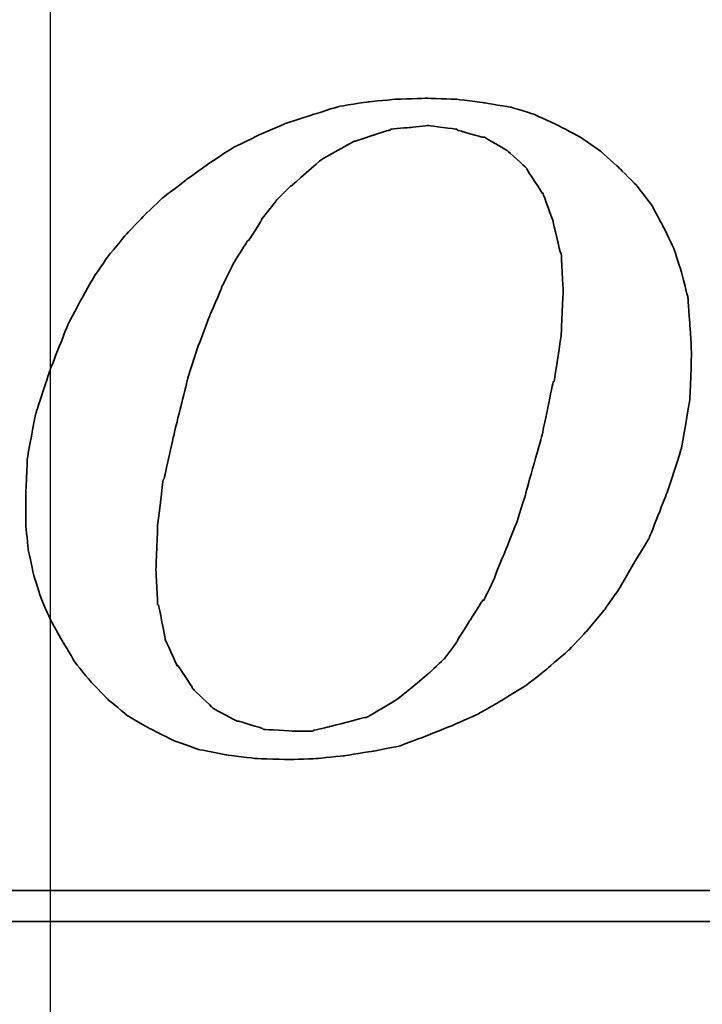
# Model space of a CAD drawing. Header units: millimetres. Extents: x -227 to 3135, y -1502 to 860.
# Tile 238 of 256: x 40.24 to 44.67, y -458.34 to -451.95. Entities that reach past the tile are written whole.
import ezdxf

# ---------------------------------------------------------------- set-up
doc = ezdxf.new("R2010")
doc.units = ezdxf.units.MM
doc.layers.add('2', color=7, linetype='CONTINUOUS', true_color=0xffffff)
doc.layers.add('DIM', color=4, linetype='CONTINUOUS')
doc.layers.add('layer 1', color=7, linetype='CONTINUOUS')

# ---------------------------------------------------------------- blocks, each defined once
blk = doc.blocks.new('TBI MOTION logo(完整正式版)')
at = {"layer": 'layer 1', "color": 22, "lineweight": 35}
for points, knots in [([(35.79625, -6.98375), (35.79625, -6.98375), (36.23125, -7.43875), (36.23125, -7.43875), (36.23125, -7.43875), (36.23125, -7.43875), (36.75625, -7.87125), (36.75625, -7.87125), (36.75625, -7.87125), (36.75625, -7.87125), (37.33125, -8.20375), (37.33125, -8.20375), (37.33125, -8.20375), (37.33125, -8.20375), (37.95625, -8.51875), (37.95625, -8.51875), (37.95625, -8.51875), (37.95625, -8.51875), (38.62625, -8.75875), (38.62625, -8.75875), (38.62625, -8.75875), (38.62625, -8.75875), (39.37125, -8.90375), (39.37125, -8.90375), (39.37125, -8.90375), (39.37125, -8.90375), (40.14125, -8.99875), (40.14125, -8.99875), (40.14125, -8.99875), (40.14125, -8.99875), (41.02625, -9.02375), (41.02625, -9.02375), (41.02625, -9.02375), (41.02625, -9.02375), (41.74625, -8.99875), (41.74625, -8.99875), (41.74625, -8.99875), (41.74625, -8.99875), (42.46625, -8.92375), (42.46625, -8.92375), (42.46625, -8.92375), (42.46625, -8.92375), (43.21125, -8.80625), (43.21125, -8.80625), (43.21125, -8.80625), (43.21125, -8.80625), (43.93125, -8.66375), (43.93125, -8.66375), (43.93125, -8.66375), (43.93125, -8.66375), (44.62625, -8.39875), (44.62625, -8.39875), (44.62625, -8.39875), (44.62625, -8.39875), (45.29625, -8.13375), (45.29625, -8.13375), (45.29625, -8.13375), (45.29625, -8.13375), (45.94625, -7.84375), (45.94625, -7.84375), (45.94625, -7.84375), (45.94625, -7.84375), (46.61625, -7.46375), (46.61625, -7.46375), (46.61625, -7.46375), (46.61625, -7.46375), (47.24125, -7.07875), (47.24125, -7.07875), (47.24125, -7.07875), (47.24125, -7.07875), (47.81625, -6.62375), (47.81625, -6.62375), (47.81625, -6.62375), (47.81625, -6.62375), (48.36875, -6.14375), (48.36875, -6.14375), (48.36875, -6.14375), (48.36875, -6.14375), (48.84625, -5.64125), (48.84625, -5.64125), (48.84625, -5.64125), (48.84625, -5.64125), (49.32625, -5.06375), (49.32625, -5.06375), (49.32625, -5.06375), (49.32625, -5.06375), (49.71125, -4.51374), (49.71125, -4.51374), (49.71125, -4.51374), (49.71125, -4.51374), (50.09625, -3.83874), (50.09625, -3.83874), (50.09625, -3.83874), (50.09625, -3.83874), (50.48125, -3.21374), (50.48125, -3.21374), (50.48125, -3.21374), (50.48125, -3.21374), (50.96125, -1.99125), (50.96125, -1.99125), (50.96125, -1.99125), (50.96125, -1.99125), (51.34375, -0.81875), (51.34375, -0.81875), (51.34375, -0.81875), (51.34375, -0.81875), (51.56125, 0.45624), (51.56125, 0.45624), (51.56125, 0.45624), (51.56125, 0.45624), (51.60625, 1.67624), (51.60625, 1.67624), (51.60625, 1.67624), (51.60625, 1.67624), (51.56125, 2.44625), (51.56125, 2.44625), (51.56125, 2.44625), (51.56125, 2.44625), (51.51125, 3.14125), (51.51125, 3.14125), (51.51125, 3.14125), (51.51125, 3.14125), (51.34375, 3.81125), (51.34375, 3.81125), (51.34375, 3.81125), (51.34375, 3.81125), (51.15125, 4.41125), (51.15125, 4.41125), (51.15125, 4.41125), (51.15125, 4.41125), (50.86125, 5.01125), (50.86125, 5.01125), (50.86125, 5.01125), (50.86125, 5.01125), (50.55125, 5.58875), (50.55125, 5.58875), (50.55125, 5.58875), (50.55125, 5.58875), (50.16625, 6.09125), (50.16625, 6.09125), (50.16625, 6.09125), (50.16625, 6.09125), (49.71125, 6.54875), (49.71125, 6.54875), (49.71125, 6.54875), (49.71125, 6.54875), (49.23125, 6.98125), (49.23125, 6.98125), (49.23125, 6.98125), (49.23125, 6.98125), (48.67875, 7.36625), (48.67875, 7.36625), (48.67875, 7.36625), (48.67875, 7.36625), (48.10375, 7.67625), (48.10375, 7.67625), (48.10375, 7.67625), (48.10375, 7.67625), (47.48125, 7.96375), (47.48125, 7.96375), (47.48125, 7.96375), (47.48125, 7.96375), (46.85625, 8.15625), (46.85625, 8.15625), (46.85625, 8.15625), (46.85625, 8.15625), (46.13625, 8.27624), (46.13625, 8.27624), (46.13625, 8.27624), (46.13625, 8.27624), (45.39125, 8.37125), (45.39125, 8.37125), (45.39125, 8.37125), (45.39125, 8.37125), (44.62625, 8.39624), (44.62625, 8.39624), (44.62625, 8.39624), (44.62625, 8.39624), (43.83625, 8.37125), (43.83625, 8.37125), (43.83625, 8.37125), (43.83625, 8.37125), (43.09125, 8.30125), (43.09125, 8.30125), (43.09125, 8.30125), (43.09125, 8.30125), (42.32125, 8.18125), (42.32125, 8.18125), (42.32125, 8.18125), (42.32125, 8.18125), (41.62875, 7.96375), (41.62875, 7.96375), (41.62875, 7.96375), (41.62875, 7.96375), (40.90625, 7.72625), (40.90625, 7.72625), (40.90625, 7.72625), (40.90625, 7.72625), (40.23624, 7.43625), (40.23624, 7.43625), (40.23624, 7.43625), (40.23624, 7.43625), (39.54124, 7.10125), (39.54124, 7.10125), (39.54124, 7.10125), (39.54124, 7.10125), (38.91625, 6.69125), (38.91625, 6.69125), (38.91625, 6.69125), (38.91625, 6.69125), (38.31625, 6.26125), (38.31625, 6.26125), (38.31625, 6.26125), (38.31625, 6.26125), (37.69125, 5.78125), (37.69125, 5.78125), (37.69125, 5.78125), (37.69125, 5.78125), (37.18625, 5.30125), (37.18625, 5.30125), (37.18625, 5.30125), (37.18625, 5.30125), (36.70625, 4.79624), (36.70625, 4.79624), (36.70625, 4.79624), (36.70625, 4.79624), (36.23125, 4.22125), (36.23125, 4.22125), (36.23125, 4.22125), (36.23125, 4.22125), (35.87124, 3.69375), (35.87124, 3.69375), (35.87124, 3.69375), (35.87124, 3.69375), (35.53125, 3.09125), (35.53125, 3.09125), (35.53125, 3.09125), (35.53125, 3.09125), (35.19875, 2.47125), (35.19875, 2.47125), (35.19875, 2.47125), (35.19875, 2.47125), (34.71625, 1.24625), (34.71625, 1.24625), (34.71625, 1.24625), (34.71625, 1.24625), (34.33125, 0.06874), (34.33125, 0.06874), (34.33125, 0.06874), (34.33125, 0.06874), (34.11625, -1.07875), (34.11625, -1.07875), (34.11625, -1.07875), (34.11625, -1.07875), (34.07125, -2.15875), (34.07125, -2.15875), (34.07125, -2.15875), (34.07125, -2.15875), (34.07125, -2.85375), (34.07125, -2.85375), (34.07125, -2.85375), (34.07125, -2.85375), (34.14125, -3.50375), (34.14125, -3.50375), (34.14125, -3.50375), (34.14125, -3.50375), (34.28625, -4.17375), (34.28625, -4.17375), (34.28625, -4.17375), (34.28625, -4.17375), (34.47625, -4.77624), (34.47625, -4.77624), (34.47625, -4.77624), (34.47625, -4.77624), (34.71625, -5.32625), (34.71625, -5.32625), (34.71625, -5.32625), (34.71625, -5.32625), (35.05375, -5.92875), (35.05375, -5.92875), (35.05375, -5.92875), (35.05375, -5.92875), (35.36375, -6.45375), (35.36375, -6.45375), (35.36375, -6.45375), (35.36375, -6.45375), (35.79625, -6.98375), (35.79625, -6.98375)], [0, 0, 0, 0, 0.01388889, 0.01388889, 0.01388889, 0.0138889, 0.02777778, 0.02777778, 0.02777778, 0.02777779, 0.04166667, 0.04166667, 0.04166667, 0.04166668, 0.05555556, 0.05555556, 0.05555556, 0.05555557, 0.06944444, 0.06944444, 0.06944444, 0.06944445, 0.08333333, 0.08333333, 0.08333333, 0.08333334, 0.09722222, 0.09722222, 0.09722222, 0.09722223, 0.11111111, 0.11111111, 0.11111111, 0.11111112, 0.125, 0.125, 0.125, 0.12500001, 0.13888889, 0.13888889, 0.13888889, 0.1388889, 0.15277778, 0.15277778, 0.15277778, 0.15277779, 0.16666667, 0.16666667, 0.16666667, 0.16666668, 0.18055556, 0.18055556, 0.18055556, 0.18055557, 0.19444444, 0.19444444, 0.19444444, 0.19444445, 0.20833333, 0.20833333, 0.20833333, 0.20833334, 0.22222222, 0.22222222, 0.22222222, 0.22222223, 0.23611111, 0.23611111, 0.23611111, 0.23611112, 0.25, 0.25, 0.25, 0.25000001, 0.26388889, 0.26388889, 0.26388889, 0.2638889, 0.27777778, 0.27777778, 0.27777778, 0.27777779, 0.29166667, 0.29166667, 0.29166667, 0.29166668, 0.30555556, 0.30555556, 0.30555556, 0.30555557, 0.31944444, 0.31944444, 0.31944444, 0.31944445, 0.33333333, 0.33333333, 0.33333333, 0.33333334, 0.34722222, 0.34722222, 0.34722222, 0.34722223, 0.36111111, 0.36111111, 0.36111111, 0.36111112, 0.375, 0.375, 0.375, 0.37500001, 0.38888889, 0.38888889, 0.38888889, 0.3888889, 0.40277778, 0.40277778, 0.40277778, 0.40277779, 0.41666667, 0.41666667, 0.41666667, 0.41666668, 0.43055556, 0.43055556, 0.43055556, 0.43055557, 0.44444444, 0.44444444, 0.44444444, 0.44444445, 0.45833333, 0.45833333, 0.45833333, 0.45833334, 0.47222222, 0.47222222, 0.47222222, 0.47222223, 0.48611111, 0.48611111, 0.48611111, 0.48611112, 0.5, 0.5, 0.5, 0.50000001, 0.51388889, 0.51388889, 0.51388889, 0.5138889, 0.52777778, 0.52777778, 0.52777778, 0.52777779, 0.54166667, 0.54166667, 0.54166667, 0.54166668, 0.55555556, 0.55555556, 0.55555556, 0.55555557, 0.56944444, 0.56944444, 0.56944444, 0.56944445, 0.58333333, 0.58333333, 0.58333333, 0.58333334, 0.59722222, 0.59722222, 0.59722222, 0.59722223, 0.61111111, 0.61111111, 0.61111111, 0.61111112, 0.625, 0.625, 0.625, 0.62500001, 0.63888889, 0.63888889, 0.63888889, 0.6388889, 0.65277778, 0.65277778, 0.65277778, 0.65277779, 0.66666667, 0.66666667, 0.66666667, 0.66666668, 0.68055556, 0.68055556, 0.68055556, 0.68055557, 0.69444444, 0.69444444, 0.69444444, 0.69444445, 0.70833333, 0.70833333, 0.70833333, 0.70833334, 0.72222222, 0.72222222, 0.72222222, 0.72222223, 0.73611111, 0.73611111, 0.73611111, 0.73611112, 0.75, 0.75, 0.75, 0.75000001, 0.76388889, 0.76388889, 0.76388889, 0.7638889, 0.77777778, 0.77777778, 0.77777778, 0.77777779, 0.79166667, 0.79166667, 0.79166667, 0.79166668, 0.80555556, 0.80555556, 0.80555556, 0.80555557, 0.81944444, 0.81944444, 0.81944444, 0.81944445, 0.83333333, 0.83333333, 0.83333333, 0.83333334, 0.84722222, 0.84722222, 0.84722222, 0.84722223, 0.86111111, 0.86111111, 0.86111111, 0.86111112, 0.875, 0.875, 0.875, 0.87500001, 0.88888889, 0.88888889, 0.88888889, 0.8888889, 0.90277778, 0.90277778, 0.90277778, 0.90277779, 0.91666667, 0.91666667, 0.91666667, 0.91666668, 0.93055556, 0.93055556, 0.93055556, 0.93055557, 0.94444444, 0.94444444, 0.94444444, 0.94444445, 0.95833333, 0.95833333, 0.95833333, 0.95833334, 0.97222222, 0.97222222, 0.97222222, 0.97222223, 0.98611111, 0.98611111, 0.98611111, 0.98611112, 1, 1, 1, 1]), ([(38.33875, 1.03124), (38.33875, 1.03124), (38.62625, 1.89625), (38.62625, 1.89625), (38.62625, 1.89625), (38.62625, 1.89625), (38.91625, 2.66375), (38.91625, 2.66375), (38.91625, 2.66375), (38.91625, 2.66375), (39.22625, 3.38125), (39.22625, 3.38125), (39.22625, 3.38125), (39.22625, 3.38125), (39.22625, 3.40624), (39.22625, 3.40624), (39.22625, 3.40624), (39.22625, 3.40624), (39.56124, 4.07624), (39.56124, 4.07624), (39.56124, 4.07624), (39.56124, 4.07624), (39.92125, 4.65125), (39.92125, 4.65125), (39.92125, 4.65125), (39.92125, 4.65125), (39.94625, 4.65125), (39.94625, 4.65125), (39.94625, 4.65125), (39.94625, 4.65125), (40.28125, 5.17875), (40.28125, 5.17875), (40.28125, 5.17875), (40.28125, 5.17875), (40.28125, 5.20375), (40.28125, 5.20375), (40.28125, 5.20375), (40.28125, 5.20375), (40.66875, 5.68625), (40.66875, 5.68625), (40.66875, 5.68625), (40.66875, 5.68625), (40.66875, 5.70625), (40.66875, 5.70625), (40.66875, 5.70625), (40.66875, 5.70625), (41.05124, 6.09125), (41.05124, 6.09125), (41.05124, 6.09125), (41.05124, 6.09125), (41.07625, 6.09125), (41.07625, 6.09125), (41.07625, 6.09125), (41.07625, 6.09125), (41.84125, 6.76625), (41.84125, 6.76625), (41.84125, 6.76625), (41.84125, 6.76625), (41.86625, 6.78625), (41.86625, 6.78625), (41.86625, 6.78625), (41.86625, 6.78625), (42.73125, 7.26624), (42.73125, 7.26624), (42.73125, 7.26624), (42.73125, 7.26624), (42.75625, 7.26624), (42.75625, 7.26624), (42.75625, 7.26624), (42.75625, 7.26624), (43.18625, 7.41125), (43.18625, 7.41125), (43.18625, 7.41125), (43.18625, 7.41125), (43.64125, 7.55625), (43.64125, 7.55625), (43.64125, 7.55625), (43.64125, 7.55625), (43.66625, 7.55625), (43.66625, 7.55625), (43.66625, 7.55625), (43.66625, 7.55625), (43.69125, 7.58124), (43.69125, 7.58124), (43.69125, 7.58124), (43.69125, 7.58124), (44.19125, 7.62625), (44.19125, 7.62625), (44.19125, 7.62625), (44.19125, 7.62625), (44.67125, 7.67625), (44.67125, 7.67625), (44.67125, 7.67625), (44.67125, 7.67625), (44.69625, 7.67625), (44.69625, 7.67625), (44.69625, 7.67625), (44.69625, 7.67625), (45.41875, 7.58124), (45.41875, 7.58124), (45.41875, 7.58124), (45.41875, 7.58124), (45.44125, 7.55625), (45.44125, 7.55625), (45.44125, 7.55625), (45.44125, 7.55625), (46.11125, 7.36625), (46.11125, 7.36625), (46.11125, 7.36625), (46.11125, 7.36625), (46.13625, 7.36625), (46.13625, 7.36625), (46.13625, 7.36625), (46.13625, 7.36625), (46.15875, 7.36625), (46.15875, 7.36625), (46.15875, 7.36625), (46.15875, 7.36625), (46.73625, 7.02624), (46.73625, 7.02624), (46.73625, 7.02624), (46.73625, 7.02624), (46.76125, 7.00624), (46.76125, 7.00624), (46.76125, 7.00624), (46.76125, 7.00624), (47.24125, 6.57124), (47.24125, 6.57124), (47.24125, 6.57124), (47.24125, 6.57124), (47.26625, 6.54875), (47.26625, 6.54875), (47.26625, 6.54875), (47.26625, 6.54875), (47.26625, 6.52375), (47.26625, 6.52375), (47.26625, 6.52375), (47.26625, 6.52375), (47.67375, 5.89875), (47.67375, 5.89875), (47.67375, 5.89875), (47.67375, 5.89875), (47.69625, 5.89875), (47.69625, 5.89875), (47.69625, 5.89875), (47.69625, 5.89875), (47.69625, 5.87625), (47.69625, 5.87625), (47.69625, 5.87625), (47.69625, 5.87625), (47.96125, 5.15625), (47.96125, 5.15625), (47.96125, 5.15625), (47.96125, 5.15625), (47.96125, 5.13125), (47.96125, 5.13125), (47.96125, 5.13125), (47.96125, 5.13125), (48.15125, 4.31875), (48.15125, 4.31875), (48.15125, 4.31875), (48.15125, 4.31875), (48.17625, 4.31875), (48.17625, 4.31875), (48.17625, 4.31875), (48.17625, 4.31875), (48.17625, 4.29125), (48.17625, 4.29125), (48.17625, 4.29125), (48.17625, 4.29125), (48.22625, 3.33125), (48.22625, 3.33125), (48.22625, 3.33125), (48.22625, 3.33125), (48.22625, 3.30875), (48.22625, 3.30875), (48.22625, 3.30875), (48.22625, 3.30875), (48.17625, 2.20624), (48.17625, 2.20624), (48.17625, 2.20624), (48.17625, 2.20624), (48.17625, 2.18124), (48.17625, 2.18124), (48.17625, 2.18124), (48.17625, 2.18124), (47.98375, 0.93624), (47.98375, 0.93624), (47.98375, 0.93624), (47.98375, 0.93624), (47.96125, 0.93624), (47.96125, 0.93624), (47.96125, 0.93624), (47.96125, 0.93624), (47.67375, -0.45874), (47.67375, -0.45874), (47.67375, -0.45874), (47.67375, -0.45874), (47.24125, -1.99125), (47.24125, -1.99125), (47.24125, -1.99125), (47.24125, -1.99125), (47.24125, -2.01874), (47.24125, -2.01874), (47.24125, -2.01874), (47.24125, -2.01874), (47.00125, -2.78375), (47.00125, -2.78375), (47.00125, -2.78375), (47.00125, -2.78375), (46.71125, -3.50375), (46.71125, -3.50375), (46.71125, -3.50375), (46.71125, -3.50375), (46.42625, -4.19875), (46.42625, -4.19875), (46.42625, -4.19875), (46.42625, -4.19875), (46.42625, -4.22375), (46.42625, -4.22375), (46.42625, -4.22375), (46.42625, -4.22375), (46.13625, -4.82374), (46.13625, -4.82374), (46.13625, -4.82374), (46.13625, -4.82374), (46.11125, -4.82374), (46.11125, -4.82374), (46.11125, -4.82374), (46.11125, -4.82374), (45.77625, -5.35125), (45.77625, -5.35125), (45.77625, -5.35125), (45.77625, -5.35125), (45.44125, -5.87875), (45.44125, -5.87875), (45.44125, -5.87875), (45.44125, -5.87875), (45.44125, -5.90375), (45.44125, -5.90375), (45.44125, -5.90375), (45.44125, -5.90375), (45.10625, -6.35875), (45.10625, -6.35875), (45.10625, -6.35875), (45.10625, -6.35875), (45.08125, -6.38375), (45.08125, -6.38375), (45.08125, -6.38375), (45.08125, -6.38375), (44.69625, -6.74375), (44.69625, -6.74375), (44.69625, -6.74375), (44.69625, -6.74375), (43.88375, -7.41625), (43.88375, -7.41625), (43.88375, -7.41625), (43.88375, -7.41625), (43.85625, -7.43875), (43.85625, -7.43875), (43.85625, -7.43875), (43.85625, -7.43875), (43.04125, -7.91875), (43.04125, -7.91875), (43.04125, -7.91875), (43.04125, -7.91875), (43.01625, -7.91875), (43.01625, -7.91875), (43.01625, -7.91875), (43.01625, -7.91875), (42.99625, -7.91875), (42.99625, -7.91875), (42.99625, -7.91875), (42.99625, -7.91875), (42.08125, -8.15875), (42.08125, -8.15875), (42.08125, -8.15875), (42.08125, -8.15875), (41.65125, -8.25625), (41.65125, -8.25625), (41.65125, -8.25625), (41.65125, -8.25625), (41.62875, -8.27875), (41.62875, -8.27875), (41.62875, -8.27875), (41.62875, -8.27875), (41.60125, -8.27875), (41.60125, -8.27875), (41.60125, -8.27875), (41.60125, -8.27875), (41.12125, -8.27875), (41.12125, -8.27875), (41.12125, -8.27875), (41.12125, -8.27875), (40.35624, -8.23125), (40.35624, -8.23125), (40.35624, -8.23125), (40.35624, -8.23125), (40.33125, -8.23125), (40.33125, -8.23125), (40.33125, -8.23125), (40.33125, -8.23125), (40.30625, -8.20375), (40.30625, -8.20375), (40.30625, -8.20375), (40.30625, -8.20375), (39.68375, -8.01375), (39.68375, -8.01375), (39.68375, -8.01375), (39.68375, -8.01375), (39.66124, -8.01375), (39.66124, -8.01375), (39.66124, -8.01375), (39.66124, -8.01375), (39.63625, -8.01375), (39.63625, -8.01375), (39.63625, -8.01375), (39.63625, -8.01375), (39.01125, -7.67875), (39.01125, -7.67875), (39.01125, -7.67875), (39.01125, -7.67875), (38.98875, -7.65375), (38.98875, -7.65375), (38.98875, -7.65375), (38.98875, -7.65375), (38.48625, -7.17375), (38.48625, -7.17375), (38.48625, -7.17375), (38.48625, -7.17375), (38.45875, -7.14875), (38.45875, -7.14875), (38.45875, -7.14875), (38.45875, -7.14875), (38.45875, -7.12875), (38.45875, -7.12875), (38.45875, -7.12875), (38.45875, -7.12875), (38.07625, -6.54875), (38.07625, -6.54875), (38.07625, -6.54875), (38.07625, -6.54875), (38.05125, -6.54875), (38.05125, -6.54875), (38.05125, -6.54875), (38.05125, -6.54875), (38.05125, -6.52875), (38.05125, -6.52875), (38.05125, -6.52875), (38.05125, -6.52875), (37.74125, -5.85375), (37.74125, -5.85375), (37.74125, -5.85375), (37.74125, -5.85375), (37.74125, -5.82875), (37.74125, -5.82875), (37.74125, -5.82875), (37.74125, -5.82875), (37.57375, -4.96875), (37.57375, -4.96875), (37.57375, -4.96875), (37.57375, -4.96875), (37.54625, -4.94375), (37.54625, -4.94375), (37.54625, -4.94375), (37.54625, -4.94375), (37.50125, -4.03375), (37.50125, -4.03375), (37.50125, -4.03375), (37.50125, -4.03375), (37.50125, -4.00875), (37.50125, -4.00875), (37.50125, -4.00875), (37.50125, -4.00875), (37.54625, -2.85375), (37.54625, -2.85375), (37.54625, -2.85375), (37.54625, -2.85375), (37.69125, -1.65875), (37.69125, -1.65875), (37.69125, -1.65875), (37.69125, -1.65875), (37.71624, -1.63375), (37.71624, -1.63375), (37.71624, -1.63375), (37.71624, -1.63375), (38.00375, -0.33875), (38.00375, -0.33875), (38.00375, -0.33875), (38.00375, -0.33875), (38.33875, 1.00624), (38.33875, 1.00624), (38.33875, 1.00624), (38.33875, 1.00624), (38.33875, 1.03124), (38.33875, 1.03124)], [0, 0, 0, 0, 0.01010101, 0.01010101, 0.01010101, 0.01010102, 0.02020202, 0.02020202, 0.02020202, 0.02020203, 0.03030303, 0.03030303, 0.03030303, 0.03030304, 0.04040404, 0.04040404, 0.04040404, 0.04040405, 0.05050505, 0.05050505, 0.05050505, 0.05050506, 0.06060606, 0.06060606, 0.06060606, 0.06060607, 0.07070707, 0.07070707, 0.07070707, 0.07070708, 0.08080808, 0.08080808, 0.08080808, 0.08080809, 0.09090909, 0.09090909, 0.09090909, 0.0909091, 0.1010101, 0.1010101, 0.1010101, 0.10101011, 0.11111111, 0.11111111, 0.11111111, 0.11111112, 0.12121212, 0.12121212, 0.12121212, 0.12121213, 0.13131313, 0.13131313, 0.13131313, 0.13131314, 0.14141414, 0.14141414, 0.14141414, 0.14141415, 0.15151515, 0.15151515, 0.15151515, 0.15151516, 0.16161616, 0.16161616, 0.16161616, 0.16161617, 0.17171717, 0.17171717, 0.17171717, 0.17171718, 0.18181818, 0.18181818, 0.18181818, 0.18181819, 0.19191919, 0.19191919, 0.19191919, 0.1919192, 0.2020202, 0.2020202, 0.2020202, 0.20202021, 0.21212121, 0.21212121, 0.21212121, 0.21212122, 0.22222222, 0.22222222, 0.22222222, 0.22222223, 0.23232323, 0.23232323, 0.23232323, 0.23232324, 0.24242424, 0.24242424, 0.24242424, 0.24242425, 0.25252525, 0.25252525, 0.25252525, 0.25252526, 0.26262626, 0.26262626, 0.26262626, 0.26262627, 0.27272727, 0.27272727, 0.27272727, 0.27272728, 0.28282828, 0.28282828, 0.28282828, 0.28282829, 0.29292929, 0.29292929, 0.29292929, 0.2929293, 0.3030303, 0.3030303, 0.3030303, 0.30303031, 0.31313131, 0.31313131, 0.31313131, 0.31313132, 0.32323232, 0.32323232, 0.32323232, 0.32323233, 0.33333333, 0.33333333, 0.33333333, 0.33333334, 0.34343434, 0.34343434, 0.34343434, 0.34343435, 0.35353535, 0.35353535, 0.35353535, 0.35353536, 0.36363636, 0.36363636, 0.36363636, 0.36363637, 0.37373737, 0.37373737, 0.37373737, 0.37373738, 0.38383838, 0.38383838, 0.38383838, 0.38383839, 0.39393939, 0.39393939, 0.39393939, 0.3939394, 0.4040404, 0.4040404, 0.4040404, 0.40404041, 0.41414141, 0.41414141, 0.41414141, 0.41414142, 0.42424242, 0.42424242, 0.42424242, 0.42424243, 0.43434343, 0.43434343, 0.43434343, 0.43434344, 0.44444444, 0.44444444, 0.44444444, 0.44444445, 0.45454545, 0.45454545, 0.45454545, 0.45454546, 0.46464646, 0.46464646, 0.46464646, 0.46464647, 0.47474747, 0.47474747, 0.47474747, 0.47474748, 0.48484848, 0.48484848, 0.48484848, 0.48484849, 0.49494949, 0.49494949, 0.49494949, 0.4949495, 0.50505051, 0.50505051, 0.50505051, 0.50505052, 0.51515152, 0.51515152, 0.51515152, 0.51515153, 0.52525253, 0.52525253, 0.52525253, 0.52525254, 0.53535354, 0.53535354, 0.53535354, 0.53535355, 0.54545455, 0.54545455, 0.54545455, 0.54545456, 0.55555556, 0.55555556, 0.55555556, 0.55555557, 0.56565657, 0.56565657, 0.56565657, 0.56565658, 0.57575758, 0.57575758, 0.57575758, 0.57575759, 0.58585859, 0.58585859, 0.58585859, 0.5858586, 0.5959596, 0.5959596, 0.5959596, 0.59595961, 0.60606061, 0.60606061, 0.60606061, 0.60606062, 0.61616162, 0.61616162, 0.61616162, 0.61616163, 0.62626263, 0.62626263, 0.62626263, 0.62626264, 0.63636364, 0.63636364, 0.63636364, 0.63636365, 0.64646465, 0.64646465, 0.64646465, 0.64646466, 0.65656566, 0.65656566, 0.65656566, 0.65656567, 0.66666667, 0.66666667, 0.66666667, 0.66666668, 0.67676768, 0.67676768, 0.67676768, 0.67676769, 0.68686869, 0.68686869, 0.68686869, 0.6868687, 0.6969697, 0.6969697, 0.6969697, 0.69696971, 0.70707071, 0.70707071, 0.70707071, 0.70707072, 0.71717172, 0.71717172, 0.71717172, 0.71717173, 0.72727273, 0.72727273, 0.72727273, 0.72727274, 0.73737374, 0.73737374, 0.73737374, 0.73737375, 0.74747475, 0.74747475, 0.74747475, 0.74747476, 0.75757576, 0.75757576, 0.75757576, 0.75757577, 0.76767677, 0.76767677, 0.76767677, 0.76767678, 0.77777778, 0.77777778, 0.77777778, 0.77777779, 0.78787879, 0.78787879, 0.78787879, 0.7878788, 0.7979798, 0.7979798, 0.7979798, 0.79797981, 0.80808081, 0.80808081, 0.80808081, 0.80808082, 0.81818182, 0.81818182, 0.81818182, 0.81818183, 0.82828283, 0.82828283, 0.82828283, 0.82828284, 0.83838384, 0.83838384, 0.83838384, 0.83838385, 0.84848485, 0.84848485, 0.84848485, 0.84848486, 0.85858586, 0.85858586, 0.85858586, 0.85858587, 0.86868687, 0.86868687, 0.86868687, 0.86868688, 0.87878788, 0.87878788, 0.87878788, 0.87878789, 0.88888889, 0.88888889, 0.88888889, 0.8888889, 0.8989899, 0.8989899, 0.8989899, 0.89898991, 0.90909091, 0.90909091, 0.90909091, 0.90909092, 0.91919192, 0.91919192, 0.91919192, 0.91919193, 0.92929293, 0.92929293, 0.92929293, 0.92929294, 0.93939394, 0.93939394, 0.93939394, 0.93939395, 0.94949495, 0.94949495, 0.94949495, 0.94949496, 0.95959596, 0.95959596, 0.95959596, 0.95959597, 0.96969697, 0.96969697, 0.96969697, 0.96969698, 0.97979798, 0.97979798, 0.97979798, 0.97979799, 0.98989899, 0.98989899, 0.98989899, 0.989899, 1, 1, 1, 1]), ([(75.90875, -9.47875), (75.90875, -9.47875), (75.90875, -12.28625), (75.90875, -12.28625), (75.90875, -12.28625), (75.90875, -12.28625), (75.90875, -12.47875), (75.90875, -12.47875), (75.90875, -12.47875), (75.90875, -12.47875), (75.71625, -12.47875), (75.71625, -12.47875), (75.71625, -12.47875), (75.71625, -12.47875), (-88.32875, -12.47875), (-88.32875, -12.47875), (-88.32875, -12.47875), (-88.32875, -12.47875), (-88.32875, -13.29375), (-88.32875, -13.29375), (-88.32875, -13.29375), (-88.32875, -13.29375), (82.89125, -13.29375), (82.89125, -13.29375), (82.89125, -13.29375), (82.89125, -13.29375), (75.90875, -9.47875), (75.90875, -9.47875)], [0, 0, 0, 0, 0.14285714, 0.14285714, 0.14285714, 0.14285715, 0.28571429, 0.28571429, 0.28571429, 0.2857143, 0.42857143, 0.42857143, 0.42857143, 0.42857144, 0.57142857, 0.57142857, 0.57142857, 0.57142858, 0.71428571, 0.71428571, 0.71428571, 0.71428572, 0.85714286, 0.85714286, 0.85714286, 0.85714287, 1, 1, 1, 1])]:
    blk.add_open_spline(points, degree=3, knots=knots, dxfattribs=at)

msp = doc.modelspace()

# ---------------------------------------------------------------- linework, layer by layer
at = {"layer": '2'}
msp.add_line((40.4426, -473.7128), (40.4426, -430.5928), dxfattribs=at)

# ---------------------------------------------------------------- block references
at = {"layer": 'DIM', "color": 7, "xscale": 0.246592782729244, "yscale": 0.246592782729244, "zscale": 0.246592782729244}
msp.add_blockref('TBI MOTION logo(完整正式版)', (31.8792, -454.5292), dxfattribs=at)

doc.saveas('drawing.dxf')
